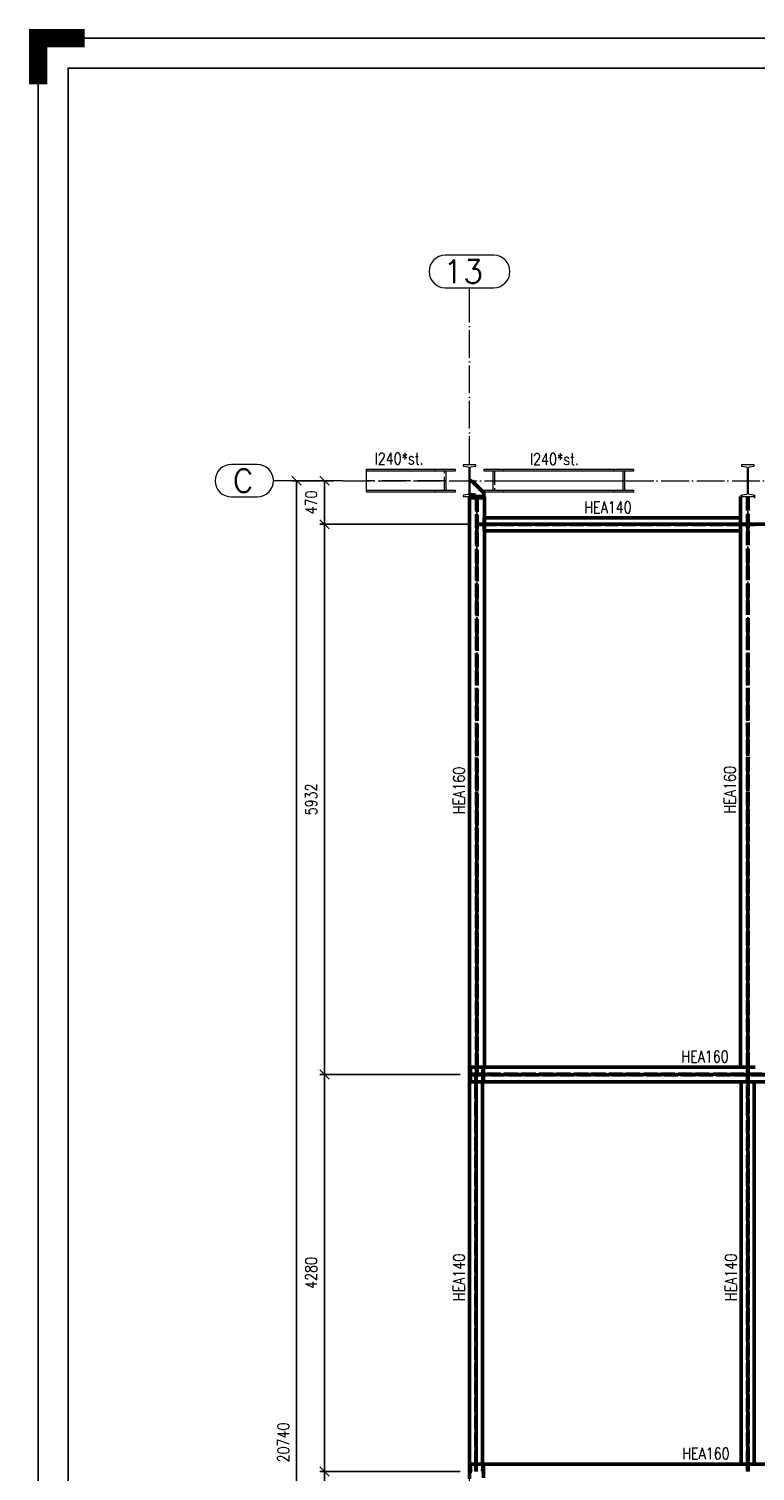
# Paper-space layout 'Layout1' of a CAD drawing. Extents: x -2 to 1033, y -36 to 596.
# Tile 22 of 55: x -2 to 155, y 285 to 596. Entities that reach past the tile are written whole.
import ezdxf
from ezdxf.enums import TextEntityAlignment as Align

# ---------------------------------------------------------------- set-up
doc = ezdxf.new("R2010")
doc.units = 0
for name, pattern in [('ACAD_ISO02W100', [15, 12, -3]), ('ACAD_ISO04W100', [30.5, 24, -3, 0.5, -3]), ('HP_01_CER_B', [8, 5, -1, 1, -1])]:
    doc.linetypes.add(name, pattern=pattern)
doc.layers.get('0').update_dxf_attribs({"linetype": 'CONTINUOUS'})
doc.layers.get('DEFPOINTS').update_dxf_attribs({"color": 132, "linetype": 'CONTINUOUS'})
doc.layers.add('RAMECEK_HP', color=251, linetype='CONTINUOUS')
for name, color, linetype, lineweight in [('SS_1.ET-HALA_TaO-RASTR', 7, 'HP_01_CER_B', 13), ('SS_1.ET-HALA_TaO-SLOUP', 9, 'CONTINUOUS', 13), ('SS_2.ET-HALA_TaO-KCE_VELINU-NADSTAVBA', 72, 'CONTINUOUS', 50), ('SS_KOTY', 3, 'CONTINUOUS', 25), ('SS_POPIS_PROFILU', 13, 'CONTINUOUS', 25), ('SS_STAV.OK-POPIS_PROFILU', 9, 'CONTINUOUS', 13)]:
    doc.layers.add(name, color=color, linetype=linetype, lineweight=lineweight)
doc.styles.add('ROMANS', font='romans.shx', dxfattribs={"width": 0.8})
doc.styles.add('romans.shx', font='romans.shx', dxfattribs={"height": 5})
doc.linetypes.add('ZIGZAG', pattern='A,0.00254,-5.08,[131,ltypeshp.shx,S=5.08,R=0,X=-5.08,Y=0],-10.16,[131,ltypeshp.shx,S=5.08,R=180,X=5.08,Y=0],-5.08', length=20.32254)
doc.dimstyles.new('A-1_(2.5)_50AS', dxfattribs={"dimtxt": 2.5, "dimasz": 2, "dimexe": 1, "dimexo": 2, "dimgap": 0, "dimtad": 0, "dimdec": 1, "dimlfac": 50, "dimrnd": 1, "dimtxsty": 'ROMANS', "dimblk1": 'OBLIQUE', "dimblk2": 'OBLIQUE', "dimsah": 1, "dimcen": 2, "dimclrd": 256, "dimclre": 256, "dimclrt": 256, "dimadec": 1, "dimazin": 2, "dimtfac": 0.714286, "dimtdec": 1, "dimtmove": 0, "dimatfit": 3, "dimldrblk": 'OPEN', "dimfxl": 1, "dimtvp": 1.142857, "dimtfill": 1, "dimtolj": 1, "dimlwd": -1, "dimlwe": -1, "dimarcsym": 0})

# ---------------------------------------------------------------- blocks, each defined once
blk = doc.blocks.new('*U6')
at = {"layer": 'RAMECEK_HP', "lineweight": 40, "const_width": 4}
blk.add_lwpolyline([(0, 584), (0, 594), (10, 594)], dxfattribs=at)
at = {"layer": 'RAMECEK_HP', "lineweight": 35, "const_width": 0.35}
for points in [[(0, 594), (0, 0), (841, 0), (841, 594)], [(6.5, 587.5), (6.5, 6.5), (834.5, 6.5), (834.5, 587.5)]]:
    blk.add_lwpolyline(points, close=True, dxfattribs=at)
at = {"layer": 'DEFPOINTS', "style": 'ROMANS', "width": 0.8}
blk.add_attdef('TISK', text='', height=10, dxfattribs=at).set_placement((841, -33), align=Align.RIGHT)
blk = doc.blocks.new('_Oblique')
at = {"color": 0, "linetype": 'ByBlock', "lineweight": -2}
blk.add_line((-0.5, -0.5), (0.5, 0.5), dxfattribs=at)
blk = doc.blocks.new('*D23')
at = {"layer": 'DEFPOINTS', "color": 0, "transparency": 16777216}
for p in [(61.73, 284.93), (93, 284.93, -10388), (93, 190.13, -10388)]:
    blk.add_point(p, dxfattribs=at)
at = {"layer": 'SS_KOTY', "transparency": 16777216}
for p, q in [((91, 284.93), (60.73, 284.93)), ((61.73, 190.13), (61.73, 284.93)), ((91, 190.13), (60.73, 190.13))]:
    blk.add_line(p, q, dxfattribs=at)
at = {"layer": 'SS_KOTY', "transparency": 16777216, "xscale": 2, "yscale": 2, "zscale": 2}
for p, rotation in [((61.73, 284.93), 90), ((61.73, 190.13), 270)]:
    blk.add_blockref('_Oblique', p, dxfattribs=dict(at, rotation=rotation))
at = {"layer": 'SS_KOTY', "transparency": 16777216, "insert": (58.87, 237.53), "char_height": 2.5, "attachment_point": 5, "rotation": 90, "style": 'ROMANS', "bg_fill": 3, "box_fill_scale": 1.1, "bg_fill_color": 256, "bg_fill_true_color": 13158600, "bg_fill_transparency": 0}
blk.add_mtext('\\A1;4740', dxfattribs=at)
blk = doc.blocks.new('_OPEN')
at = {"color": 0, "linetype": 'ByBlock'}
for p, q in [((-1, 0.17), (0, 0)), ((0, 0), (-1, -0.17)), ((0, 0), (-1, 0))]:
    blk.add_line(p, q, dxfattribs=at)
blk = doc.blocks.new('*D24')
at = {"layer": 'DEFPOINTS', "color": 0, "transparency": 16777216}
for p in [(61.73, 370.53), (93, 370.53, -10388), (93, 284.93, -10388)]:
    blk.add_point(p, dxfattribs=at)
at = {"layer": 'SS_KOTY', "transparency": 16777216}
for p, q in [((91, 370.53), (60.73, 370.53)), ((61.73, 284.93), (61.73, 370.53)), ((91, 284.93), (60.73, 284.93))]:
    blk.add_line(p, q, dxfattribs=at)
at = {"layer": 'SS_KOTY', "transparency": 16777216, "xscale": 2, "yscale": 2, "zscale": 2}
for p, rotation in [((61.73, 370.53), 90), ((61.73, 284.93), 270)]:
    blk.add_blockref('_Oblique', p, dxfattribs=dict(at, rotation=rotation))
at = {"layer": 'SS_KOTY', "transparency": 16777216, "insert": (58.87, 327.73), "char_height": 2.5, "attachment_point": 5, "rotation": 90, "style": 'ROMANS', "bg_fill": 3, "box_fill_scale": 1.1, "bg_fill_color": 256, "bg_fill_true_color": 13158600, "bg_fill_transparency": 0}
blk.add_mtext('\\A1;4280', dxfattribs=at)
blk = doc.blocks.new('*D25')
at = {"layer": 'DEFPOINTS', "color": 0, "transparency": 16777216}
for p in [(61.73, 489.16), (94.6, 489.16, -10388), (93, 370.53, -10388)]:
    blk.add_point(p, dxfattribs=at)
at = {"layer": 'SS_KOTY', "transparency": 16777216}
for p, q in [((92.6, 489.16), (60.73, 489.16)), ((61.73, 370.53), (61.73, 489.16)), ((91, 370.53), (60.73, 370.53))]:
    blk.add_line(p, q, dxfattribs=at)
at = {"layer": 'SS_KOTY', "transparency": 16777216, "xscale": 2, "yscale": 2, "zscale": 2}
for p, rotation in [((61.73, 489.16), 90), ((61.73, 370.53), 270)]:
    blk.add_blockref('_Oblique', p, dxfattribs=dict(at, rotation=rotation))
at = {"layer": 'SS_KOTY', "transparency": 16777216, "insert": (58.87, 429.85), "char_height": 2.5, "attachment_point": 5, "rotation": 90, "style": 'ROMANS', "bg_fill": 3, "box_fill_scale": 1.1, "bg_fill_color": 256, "bg_fill_true_color": 13158600, "bg_fill_transparency": 0}
blk.add_mtext('\\A1;5932', dxfattribs=at)
blk = doc.blocks.new('*D26')
at = {"layer": 'DEFPOINTS', "color": 0, "transparency": 16777216}
for p in [(61.73, 498.57), (65.72, 498.57), (94.6, 489.16, -10388)]:
    blk.add_point(p, dxfattribs=at)
at = {"layer": 'SS_KOTY', "transparency": 16777216}
for p, q in [((63.72, 498.57), (60.73, 498.57)), ((61.73, 489.16), (61.73, 498.57)), ((92.6, 489.16), (60.73, 489.16))]:
    blk.add_line(p, q, dxfattribs=at)
at = {"layer": 'SS_KOTY', "transparency": 16777216, "xscale": 2, "yscale": 2, "zscale": 2}
for p, rotation in [((61.73, 498.57), 90), ((61.73, 489.16), 270)]:
    blk.add_blockref('_Oblique', p, dxfattribs=dict(at, rotation=rotation))
at = {"layer": 'SS_KOTY', "transparency": 16777216, "insert": (58.87, 493.87), "char_height": 2.5, "attachment_point": 5, "rotation": 90, "style": 'ROMANS', "bg_fill": 3, "box_fill_scale": 1.1, "bg_fill_color": 256, "bg_fill_true_color": 13158600, "bg_fill_transparency": 0}
blk.add_mtext('\\A1;470', dxfattribs=at)
blk = doc.blocks.new('*D27')
at = {"layer": 'DEFPOINTS', "color": 0, "transparency": 16777216}
for p in [(65.72, 498.57), (55.73, 83.77), (65.72, 83.77)]:
    blk.add_point(p, dxfattribs=at)
at = {"layer": 'SS_KOTY', "transparency": 16777216}
for p, q in [((63.72, 498.57), (54.73, 498.57)), ((55.73, 498.57), (55.73, 83.77)), ((63.72, 83.77), (54.73, 83.77))]:
    blk.add_line(p, q, dxfattribs=at)
at = {"layer": 'SS_KOTY', "transparency": 16777216, "xscale": 2, "yscale": 2, "zscale": 2}
for p, rotation in [((55.73, 498.57), 90), ((55.73, 83.77), 270)]:
    blk.add_blockref('_Oblique', p, dxfattribs=dict(at, rotation=rotation))
at = {"layer": 'SS_KOTY', "transparency": 16777216, "insert": (52.87, 291.17), "char_height": 2.5, "attachment_point": 5, "rotation": 90, "style": 'ROMANS', "bg_fill": 3, "box_fill_scale": 1.1, "bg_fill_color": 256, "bg_fill_true_color": 13158600, "bg_fill_transparency": 0}
blk.add_mtext('\\A1;20740', dxfattribs=at)

psp = doc.layouts.get("Layout1")

# ---------------------------------------------------------------- linework, layer by layer
at = {"layer": 'SS_1.ET-HALA_TaO-RASTR', "linetype": 'Continuous', "ltscale": 0.25}
for p, q in [((98.2263, 547.1808), (87.7739, 547.1808)), ((87.7739, 540.1808), (98.2263, 540.1808)), ((47.229, 502.0685), (41.6576, 502.0685)), ((41.6576, 495.0685), (47.229, 495.0685))]:
    psp.add_line(p, q, dxfattribs=at)
at = {"layer": 'SS_1.ET-HALA_TaO-RASTR', "linetype": 'ACAD_ISO04W100', "ltscale": 0.25}
for p, q in [((93.0001, 535.1808), (93.0001, 540.1808)), ((93.0001, 535.1818), (93.0001, 535.1808))]:
    psp.add_line(p, q, dxfattribs=at)
at = {"layer": 'SS_1.ET-HALA_TaO-RASTR', "linetype": 'Continuous', "ltscale": 0.25}
for centre, start, end in [((87.7739, 543.6808), 90, 270), ((98.2263, 543.6808), 270, 90), ((41.6576, 498.5685), 90, 270)]:
    psp.add_arc(centre, 3.5, start, end, dxfattribs=at)
at = {"layer": 'SS_1.ET-HALA_TaO-SLOUP', "color": 5, "linetype": 'Continuous', "ltscale": 0.25}
for p, q in [((94.3701, 501.9685), (91.6301, 501.9685)), ((91.6301, 501.9685), (91.6301, 501.8254)), ((91.7558, 501.6808), (92.6679, 501.5531)), ((93.3322, 501.5531), (94.2443, 501.6808)), ((94.3701, 501.8254), (94.3701, 501.9685)), ((128.4446, 500.9685), (124.1597, 500.9685)), ((124.1597, 500.7065), (124.1597, 500.9685)), ((128.4446, 500.7065), (128.4446, 500.9685)), ((154.3701, 501.9685), (151.6301, 501.9685)), ((151.6301, 501.9685), (151.6301, 501.8254)), ((151.7558, 501.6808), (152.6679, 501.5531)), ((152.8781, 501.3115), (152.8781, 495.8256)), ((153.1221, 495.8256), (153.1221, 501.3115)), ((153.3322, 501.5531), (154.2443, 501.6808)), ((154.3701, 501.8254), (154.3701, 501.9685)), ((98.0233, 500.7065), (98.0233, 496.4305)), ((124.1597, 500.7065), (126.1263, 500.7065)), ((126.1263, 496.4305), (126.1263, 500.7065)), ((126.478, 500.7065), (128.4446, 500.7065)), ((126.478, 496.4305), (126.478, 500.7065)), ((126.1263, 496.4305), (124.1597, 496.4305)), ((124.1597, 496.1685), (124.1597, 496.4305)), ((124.1597, 496.1685), (128.4446, 496.1685)), ((128.4446, 496.4305), (126.478, 496.4305)), ((128.4446, 496.1685), (128.4446, 496.4305)), ((151.6301, 495.3116), (151.6301, 495.1685)), ((151.6301, 495.1685), (154.3701, 495.1685)), ((152.6679, 495.5839), (151.7558, 495.4562)), ((154.2443, 495.4562), (153.3322, 495.5839)), ((154.3701, 495.1685), (154.3701, 495.3116))]:
    psp.add_line(p, q, dxfattribs=at)
at = {"layer": 'SS_1.ET-HALA_TaO-SLOUP', "color": 9, "linetype": 'ACAD_ISO02W100', "ltscale": 0.25}
for p, q in [((100.3416, 500.9685), (100.3416, 500.7065)), ((98.375, 500.7065), (98.375, 496.4305)), ((126.1263, 500.7065), (126.478, 500.7065)), ((100.3416, 496.4305), (100.3416, 496.1685)), ((126.478, 496.4305), (126.1263, 496.4305))]:
    psp.add_line(p, q, dxfattribs=at)
at = {"layer": 'SS_1.ET-HALA_TaO-SLOUP', "color": 9, "linetype": 'ACAD_ISO04W100', "ltscale": 0.25}
psp.add_line((98.1991, 498.5685), (126.3022, 498.5685), dxfattribs=at)
at = {"layer": 'SS_1.ET-HALA_TaO-SLOUP', "color": 5, "linetype": 'Continuous', "ltscale": 0.25}
for centre, start, end in [((91.7761, 501.8254), 180, 262.03), ((94.2241, 501.8254), 277.97, 0), ((151.7761, 501.8254), 180, 262.03), ((154.2241, 501.8254), 277.97, 0), ((151.7761, 495.3116), 97.97, 180), ((154.2241, 495.3116), 0, 82.03)]:
    psp.add_arc(centre, 0.146, start, end, dxfattribs=at)
at = {"layer": 'SS_1.ET-HALA_TaO-SLOUP', "color": 5, "linetype": 'Continuous', "ltscale": 0.25, "extrusion": (1.40243e-13, 2.81468e-13, -1)}
for centre in [(-92.6341, 501.3115), (-152.6341, 501.3115)]:
    psp.add_arc(centre, 0.244, 97.97, 180, dxfattribs=at)
at = {"layer": 'SS_1.ET-HALA_TaO-SLOUP', "color": 5, "linetype": 'Continuous', "ltscale": 0.25, "extrusion": (-2.98195e-13, 1.23516e-13, -1)}
for centre in [(-93.3661, 501.3115), (-153.3661, 501.3115)]:
    psp.add_arc(centre, 0.244, 0, 82.03, dxfattribs=at)
at = {"layer": 'SS_1.ET-HALA_TaO-SLOUP', "color": 5, "linetype": 'Continuous', "ltscale": 0.25, "extrusion": (0, 0, -1)}
for centre, start, end in [((-152.6341, 495.8256), 180, 262.03), ((-153.3661, 495.8256), 277.97, 0)]:
    psp.add_arc(centre, 0.244, start, end, dxfattribs=at)
at = {"layer": 'SS_2.ET-HALA_TaO-KCE_VELINU-NADSTAVBA', "color": 1, "linetype": 'Continuous', "ltscale": 0.25}
for p, q in [((96.2001, 495.1685), (96.2001, 494.8685)), ((96.2001, 494.8685), (96.2001, 490.5622)), ((151.4001, 495.1685), (151.6301, 495.1685)), ((151.4001, 495.1685), (151.4001, 490.5622)), ((154.3701, 495.1685), (154.6001, 495.1685)), ((151.4001, 490.5622), (96.2001, 490.5622)), ((96.2001, 490.5622), (96.2001, 487.7622)), ((151.4001, 490.5622), (151.4001, 487.7622)), ((96.2001, 487.7622), (96.2001, 372.1285)), ((151.4001, 487.7622), (96.2001, 487.7622)), ((151.4001, 487.7622), (151.4001, 372.1285)), ((154.6001, 372.1285), (151.4001, 372.1285)), ((151.6001, 368.9285), (154.4001, 368.9285)), ((151.6001, 368.9285), (151.6001, 286.5285)), ((154.4001, 286.5285), (154.4001, 368.9285)), ((154.4001, 368.9285), (213.0001, 368.9285)), ((154.4001, 286.5285), (151.6001, 286.5285)), ((213.0001, 286.5285), (154.4001, 286.5285))]:
    psp.add_line(p, q, dxfattribs=at)
at = {"layer": 'SS_2.ET-HALA_TaO-KCE_VELINU-NADSTAVBA', "color": 3, "linetype": 'ACAD_ISO02W100', "ltscale": 0.25}
for p, q in [((152.9401, 372.1285), (152.9401, 495.1685)), ((153.0601, 495.1685), (153.0601, 372.1285)), ((96.1708, 489.2172), (96.2001, 489.2172)), ((96.2001, 489.1072), (96.1708, 489.1072)), ((96.2001, 490.5622), (96.1867, 490.5622)), ((96.1867, 490.5622), (96.1867, 489.2172)), ((96.1867, 489.1072), (96.1867, 487.7622)), ((96.2001, 489.2172), (151.4001, 489.2172)), ((151.4001, 489.1072), (96.2001, 489.1072)), ((151.4135, 490.5622), (151.4001, 490.5622)), ((151.4135, 490.5622), (151.4001, 490.5622)), ((151.4001, 489.2172), (151.4293, 489.2172)), ((151.4001, 489.2172), (151.4135, 489.2172)), ((151.4135, 489.1072), (151.4001, 489.1072)), ((151.4293, 489.1072), (151.4001, 489.1072)), ((151.4135, 489.2172), (151.4135, 490.5622)), ((151.4135, 487.7622), (151.4135, 489.1072)), ((151.4293, 489.2172), (151.5001, 489.2172)), ((151.5001, 489.1072), (151.4293, 489.1072)), ((151.5001, 489.2172), (152.94, 489.2172)), ((151.5001, 489.1072), (151.5001, 489.2172)), ((152.94, 489.1072), (151.5001, 489.1072)), ((153.0601, 489.2172), (154.5001, 489.2172)), ((154.5001, 489.1072), (153.0601, 489.1072)), ((154.5001, 489.2172), (154.5708, 489.2172)), ((154.5001, 489.2172), (154.5001, 489.1072)), ((154.5708, 489.1072), (154.5001, 489.1072)), ((154.5708, 489.2172), (154.6001, 489.2172)), ((154.6001, 489.1072), (154.5708, 489.1072)), ((96.2001, 487.7622), (96.1867, 487.7622)), ((151.4001, 487.7622), (151.4135, 487.7622)), ((151.4135, 487.7622), (151.4001, 487.7622)), ((152.9401, 372.0992), (152.9401, 372.1285)), ((152.9401, 372.0285), (152.9401, 372.0992)), ((152.9401, 372.0285), (153.0601, 372.0285)), ((152.9401, 370.5885), (152.9401, 372.0285)), ((152.9451, 369.0285), (152.9451, 370.4685)), ((153.0551, 370.4685), (153.0551, 369.0285)), ((153.0601, 372.1285), (153.0601, 372.0992)), ((153.0601, 372.0992), (153.0601, 372.0285)), ((153.0601, 372.0285), (153.0601, 370.5885)), ((152.9451, 368.9419), (151.6001, 368.9419)), ((151.6001, 368.9419), (151.6001, 368.9285)), ((151.6001, 368.9419), (151.6001, 368.9285)), ((153.0551, 369.0285), (152.9451, 369.0285)), ((152.9451, 368.9578), (152.9451, 369.0285)), ((152.9451, 368.9285), (152.9451, 368.9578)), ((152.9451, 368.9285), (152.9451, 368.9419)), ((152.9451, 286.5285), (152.9451, 368.9285)), ((153.0551, 369.0285), (153.0551, 368.9578)), ((153.0551, 368.9578), (153.0551, 368.9285)), ((154.4001, 368.9419), (153.0551, 368.9419)), ((153.0551, 368.9419), (153.0551, 368.9285)), ((153.0551, 368.9285), (153.0551, 286.5285)), ((154.4001, 368.9285), (154.4001, 368.9419)), ((154.4001, 368.9285), (154.4001, 368.9419)), ((95.8001, 286.5151), (95.8001, 286.5285)), ((95.8001, 286.5151), (95.8001, 286.5285)), ((95.8601, 286.5285), (95.8601, 285.2885)), ((96.0401, 286.5285), (96.0401, 283.3285)), ((151.6001, 286.5285), (151.6001, 286.5151)), ((151.6001, 286.5285), (151.6001, 286.5151)), ((151.6001, 286.5151), (152.9451, 286.5151)), ((152.9451, 286.5151), (152.9451, 286.5285)), ((152.9451, 286.4992), (152.9451, 286.5285)), ((152.9451, 286.4285), (152.9451, 286.4992)), ((152.9451, 286.4285), (153.0551, 286.4285)), ((152.9451, 284.9885), (152.9451, 286.4285)), ((153.0551, 286.5285), (153.0551, 286.4992)), ((153.0551, 286.5285), (153.0551, 286.5151)), ((153.0551, 286.5151), (154.4001, 286.5151)), ((153.0551, 286.4992), (153.0551, 286.4285)), ((153.0551, 286.4285), (153.0551, 284.9885)), ((154.4001, 286.5151), (154.4001, 286.5285)), ((154.4001, 286.5151), (154.4001, 286.5285))]:
    psp.add_line(p, q, dxfattribs=at)
at = {"layer": 'SS_2.ET-HALA_TaO-KCE_VELINU-NADSTAVBA', "color": 7, "linetype": 'ACAD_ISO04W100', "ltscale": 0.25}
for p, q in [((153.0001, 370.5285), (153.0001, 495.1685)), ((153.0001, 489.1622), (213.0001, 489.1622)), ((153.0001, 284.9285), (153.0001, 370.5285))]:
    psp.add_line(p, q, dxfattribs=at)
at = {"layer": 'SS_2.ET-HALA_TaO-KCE_VELINU-NADSTAVBA', "color": 3, "linetype": 'ACAD_ISO02W100', "ltscale": 0.25, "extrusion": (-1.0046e-13, 2.42532e-13, -1)}
psp.add_arc((-95.5601, 285.2885), 0.3, 180, 270, dxfattribs=at)

# ---------------------------------------------------------------- block references
at = {"layer": 'RAMECEK_HP'}
psp.add_blockref('*U6', (0, 0), dxfattribs=at)

# ---------------------------------------------------------------- texts
at = {"layer": 'SS_1.ET-HALA_TaO-RASTR', "color": 7, "style": 'romans.shx'}
for s, p in [('13', (87.335, 541.1808)), ('C', (41.9513, 496.0685))]:
    psp.add_text(s, height=5, dxfattribs=at).set_placement(p)
at = {"layer": 'SS_POPIS_PROFILU', "color": 13, "style": 'romans.shx', "width": 0.8}
for s, p in [('HEA140', (117.7513, 491.5832)), ('HEA160', (138.6686, 373.1385)), ('HEA160', (138.8686, 287.5385))]:
    psp.add_text(s, height=2.5, dxfattribs=at).set_placement(p)
for s, p in [('HEA160', (150.3791, 426.8297)), ('HEA140', (150.6001, 321.6797))]:
    psp.add_text(s, height=2.5, rotation=90, dxfattribs=at).set_placement(p)
at = {"layer": 'SS_STAV.OK-POPIS_PROFILU', "color": 9, "style": 'romans.shx', "width": 0.8}
for p in [(72.5343, 502.0849), (106.0164, 501.9685)]:
    psp.add_text('I240*st.', height=2.5, dxfattribs=at).set_placement(p)

# ---------------------------------------------------------------- next in the draw order: dimensions: what is measured, and where the dimension line sits
at = {"layer": 'SS_KOTY'}
dim = psp.add_linear_dim(base=(61.729, 284.9285), p1=(93.0001, 190.1285, -10388), p2=(93.0001, 284.9285, -10388), angle=90, dimstyle='A-1_(2.5)_50AS', override={"dimtmove": 1}, dxfattribs=at)
dim.commit()
dim.dimension.update_dxf_attribs({"geometry": '*D23', "text_midpoint": (58.8719, 237.5285)})

# ---------------------------------------------------------------- next in the draw order: dimensions: what is measured, and where the dimension line sits
dim = psp.add_linear_dim(base=(61.729, 370.5285), p1=(93.0001, 284.9285, -10388), p2=(93.0001, 370.5285, -10388), angle=90, dimstyle='A-1_(2.5)_50AS', override={"dimtmove": 1}, dxfattribs=at)
dim.commit()
dim.dimension.update_dxf_attribs({"geometry": '*D24', "text_midpoint": (58.8719, 327.7285)})

# ---------------------------------------------------------------- next in the draw order: linework, layer by layer
at = {"layer": 'SS_2.ET-HALA_TaO-KCE_VELINU-NADSTAVBA', "color": 3, "linetype": 'ACAD_ISO02W100', "ltscale": 0.25}
for p, q in [((93.0001, 286.5285), (93.0001, 286.5151)), ((93.0001, 286.5151), (94.3451, 286.5151)), ((93.1801, 285.2885), (93.1801, 286.5285)), ((94.3451, 286.5151), (94.3451, 286.5285)), ((94.3451, 286.4992), (94.3451, 286.5285)), ((94.3451, 286.4285), (94.3451, 286.4992)), ((94.3451, 286.4285), (94.4551, 286.4285)), ((94.3451, 284.9885), (94.3451, 286.4285)), ((94.4551, 286.5285), (94.4551, 286.4992)), ((94.4551, 286.5285), (94.4551, 286.5151)), ((94.4551, 286.5151), (95.8001, 286.5151)), ((94.4551, 286.4992), (94.4551, 286.4285)), ((94.4551, 286.4285), (94.4551, 284.9885))]:
    psp.add_line(p, q, dxfattribs=at)
at = {"layer": 'SS_2.ET-HALA_TaO-KCE_VELINU-NADSTAVBA', "color": 1, "linetype": 'Continuous', "ltscale": 0.25}
for p, q in [((151.6001, 286.5285), (93.0001, 286.5285)), ((93.0001, 286.5285), (93.0001, 283.3285))]:
    psp.add_line(p, q, dxfattribs=at)
at = {"layer": 'SS_2.ET-HALA_TaO-KCE_VELINU-NADSTAVBA', "color": 3, "linetype": 'ACAD_ISO02W100', "ltscale": 0.25, "extrusion": (2.42532e-13, 1.0046e-13, -1)}
psp.add_arc((-93.4801, 285.2885), 0.3, 270, 0, dxfattribs=at)

# ---------------------------------------------------------------- next in the draw order: texts
at = {"layer": 'SS_POPIS_PROFILU', "color": 13, "style": 'romans.shx', "width": 0.8}
psp.add_text('HEA140', height=2.5, rotation=90, dxfattribs=at).set_placement((91.9791, 321.6797))

# ---------------------------------------------------------------- next in the draw order: dimensions: what is measured, and where the dimension line sits
at = {"layer": 'SS_KOTY'}
dim = psp.add_linear_dim(base=(61.729, 489.1622), p1=(93.0001, 370.5285, -10388), p2=(94.6001, 489.1622, -10388), angle=90, dimstyle='A-1_(2.5)_50AS', override={"dimtmove": 1}, dxfattribs=at)
dim.commit()
dim.dimension.update_dxf_attribs({"geometry": '*D25', "text_midpoint": (58.8719, 429.8454)})

# ---------------------------------------------------------------- next in the draw order: linework, layer by layer
at = {"layer": 'SS_2.ET-HALA_TaO-KCE_VELINU-NADSTAVBA', "color": 1, "linetype": 'Continuous', "ltscale": 0.25}
for p, q in [((151.4001, 372.1285), (93.0001, 372.1285)), ((93.0001, 372.1285), (93.0001, 368.9285)), ((93.0001, 368.9285), (93.0001, 286.5285)), ((93.0001, 368.9285), (151.6001, 368.9285)), ((95.8001, 286.5285), (95.8001, 368.9285))]:
    psp.add_line(p, q, dxfattribs=at)
at = {"layer": 'SS_2.ET-HALA_TaO-KCE_VELINU-NADSTAVBA', "color": 3, "linetype": 'ACAD_ISO02W100', "ltscale": 0.25}
for p, q in [((93.0001, 370.5885), (213.0001, 370.5885)), ((213.0001, 370.4685), (93.0001, 370.4685)), ((93.1801, 370.8885), (93.1801, 372.1285)), ((93.1801, 368.9285), (93.1801, 370.1685)), ((94.3451, 369.0285), (94.3451, 370.4685)), ((94.4551, 370.4685), (94.4551, 369.0285)), ((94.5401, 372.0992), (94.5401, 372.1285)), ((94.5401, 372.0285), (94.5401, 372.0992)), ((94.5401, 372.0285), (94.6601, 372.0285)), ((94.5401, 370.5885), (94.5401, 372.0285)), ((94.6601, 372.1285), (94.6601, 372.0992)), ((94.6601, 372.0992), (94.6601, 372.0285)), ((94.6601, 372.0285), (94.6601, 370.5885)), ((95.8601, 372.1285), (95.8601, 370.8885)), ((95.8601, 370.1685), (95.8601, 368.9285)), ((96.0401, 372.1285), (96.0401, 368.9285)), ((94.3451, 368.9419), (93.0001, 368.9419)), ((93.0001, 368.9419), (93.0001, 368.9285)), ((94.4551, 369.0285), (94.3451, 369.0285)), ((94.3451, 368.9578), (94.3451, 369.0285)), ((94.3451, 368.9285), (94.3451, 368.9578)), ((94.3451, 368.9285), (94.3451, 368.9419)), ((94.3451, 286.5285), (94.3451, 368.9285)), ((94.4551, 369.0285), (94.4551, 368.9578)), ((94.4551, 368.9578), (94.4551, 368.9285)), ((95.8001, 368.9419), (94.4551, 368.9419)), ((94.4551, 368.9419), (94.4551, 368.9285)), ((94.4551, 368.9285), (94.4551, 286.5285)), ((95.8001, 368.9285), (95.8001, 368.9419)), ((95.8001, 368.9285), (95.8001, 368.9419))]:
    psp.add_line(p, q, dxfattribs=at)
at = {"layer": 'SS_2.ET-HALA_TaO-KCE_VELINU-NADSTAVBA', "color": 7, "linetype": 'ACAD_ISO04W100', "ltscale": 0.25}
for p, q in [((213.0001, 370.5285), (93.0001, 370.5285)), ((94.4001, 284.9285), (94.4001, 370.5285))]:
    psp.add_line(p, q, dxfattribs=at)
at = {"layer": 'SS_2.ET-HALA_TaO-KCE_VELINU-NADSTAVBA', "color": 3, "linetype": 'ACAD_ISO02W100', "ltscale": 0.25, "extrusion": (1.21266e-13, 5.023e-14, -1)}
psp.add_arc((-93.4801, 370.8885), 0.3, 270, 0, dxfattribs=at)
at = {"layer": 'SS_2.ET-HALA_TaO-KCE_VELINU-NADSTAVBA', "color": 3, "linetype": 'ACAD_ISO02W100', "ltscale": 0.25, "extrusion": (1.21266e-13, -5.023e-14, -1)}
psp.add_arc((-93.4801, 370.1685), 0.3, 0, 90, dxfattribs=at)
at = {"layer": 'SS_2.ET-HALA_TaO-KCE_VELINU-NADSTAVBA', "color": 3, "linetype": 'ACAD_ISO02W100', "ltscale": 0.25, "extrusion": (-5.023e-14, 1.21266e-13, -1)}
psp.add_arc((-95.5601, 370.8885), 0.3, 180, 270, dxfattribs=at)
at = {"layer": 'SS_2.ET-HALA_TaO-KCE_VELINU-NADSTAVBA', "color": 3, "linetype": 'ACAD_ISO02W100', "ltscale": 0.25, "extrusion": (-5.023e-14, -1.21266e-13, -1)}
psp.add_arc((-95.5601, 370.1685), 0.3, 90, 180, dxfattribs=at)

# ---------------------------------------------------------------- next in the draw order: texts
at = {"layer": 'SS_POPIS_PROFILU', "color": 13, "style": 'romans.shx', "width": 0.8}
psp.add_text('HEA160', height=2.5, rotation=90, dxfattribs=at).set_placement((91.9791, 426.6797))

# ---------------------------------------------------------------- next in the draw order: dimensions: what is measured, and where the dimension line sits
at = {"layer": 'SS_KOTY'}
dim = psp.add_linear_dim(base=(61.729, 498.5685), p1=(94.6001, 489.1622, -10388), p2=(65.725, 498.5685), angle=90, dimstyle='A-1_(2.5)_50AS', override={"dimtmove": 1}, dxfattribs=at)
dim.commit()
dim.dimension.update_dxf_attribs({"geometry": '*D26', "text_midpoint": (58.8719, 493.8654)})

# ---------------------------------------------------------------- next in the draw order: linework, layer by layer
at = {"layer": 'SS_1.ET-HALA_TaO-RASTR', "linetype": 'ACAD_ISO04W100', "ltscale": 0.25}
psp.add_line((93.0001, 59.9182), (93.0001, 535.1818), dxfattribs=at)
at = {"layer": 'SS_1.ET-HALA_TaO-SLOUP', "color": 5, "linetype": 'Continuous', "ltscale": 0.25}
for p, q in [((89.9434, 500.9685), (70.725, 500.9685)), ((89.9434, 500.7065), (89.9434, 500.9685)), ((92.8781, 501.3115), (92.8781, 495.8256)), ((93.1221, 495.8256), (93.1221, 501.3115)), ((124.1597, 500.9685), (96.0567, 500.9685)), ((96.0567, 500.9685), (96.0567, 500.7065)), ((70.725, 500.7065), (89.9434, 500.7065)), ((87.9768, 496.4305), (87.9768, 500.7065)), ((96.0567, 500.7065), (124.1597, 500.7065)), ((89.9434, 496.4305), (70.725, 496.4305)), ((70.725, 496.1685), (89.9434, 496.1685)), ((89.9434, 496.1685), (89.9434, 496.4305)), ((91.6301, 495.3116), (91.6301, 495.1685)), ((91.6301, 495.1685), (94.3701, 495.1685)), ((92.6679, 495.5839), (91.7558, 495.4562)), ((94.2443, 495.4562), (93.3322, 495.5839)), ((94.3701, 495.1685), (94.3701, 495.3116)), ((124.1597, 496.4305), (96.0567, 496.4305)), ((96.0567, 496.4305), (96.0567, 496.1685)), ((96.0567, 496.1685), (124.1597, 496.1685))]:
    psp.add_line(p, q, dxfattribs=at)
at = {"layer": 'SS_1.ET-HALA_TaO-SLOUP', "color": 9, "linetype": 'ZIGZAG', "ltscale": 0.25}
psp.add_line((70.725, 500.9685), (70.725, 496.1685), dxfattribs=at)
at = {"layer": 'SS_1.ET-HALA_TaO-SLOUP', "color": 9, "linetype": 'ACAD_ISO02W100', "ltscale": 0.25}
for p, q in [((85.6586, 500.7065), (85.6586, 500.9685)), ((87.6252, 496.4305), (87.6252, 500.7065)), ((85.6586, 496.1685), (85.6586, 496.4305))]:
    psp.add_line(p, q, dxfattribs=at)
at = {"layer": 'SS_1.ET-HALA_TaO-SLOUP', "color": 9, "linetype": 'ACAD_ISO04W100', "ltscale": 0.25}
psp.add_line((87.801, 498.5685), (70.725, 498.5685), dxfattribs=at)
at = {"layer": 'SS_1.ET-HALA_TaO-SLOUP', "color": 5, "linetype": 'Continuous', "ltscale": 0.25}
for centre, start, end in [((91.7761, 495.3116), 97.97, 180), ((94.2241, 495.3116), 0, 82.03)]:
    psp.add_arc(centre, 0.146, start, end, dxfattribs=at)
at = {"layer": 'SS_1.ET-HALA_TaO-SLOUP', "color": 5, "linetype": 'Continuous', "ltscale": 0.25, "extrusion": (0, 0, -1)}
for centre, start, end in [((-92.6341, 495.8256), 180, 262.03), ((-93.3661, 495.8256), 277.97, 0)]:
    psp.add_arc(centre, 0.244, start, end, dxfattribs=at)
at = {"layer": 'SS_2.ET-HALA_TaO-KCE_VELINU-NADSTAVBA', "color": 1, "linetype": 'Continuous', "ltscale": 0.25}
for p, q in [((93.5221, 498.5685), (93.1221, 498.5685)), ((96.1221, 495.9685), (93.5221, 498.5685)), ((93.0001, 495.1685), (93.0001, 494.8685)), ((93.0001, 494.8685), (93.0001, 372.1285)), ((93.0001, 494.8685), (96.2001, 494.8685)), ((94.3701, 495.1685), (96.1221, 495.1685)), ((96.1221, 495.1685), (96.1221, 495.9685)), ((96.1221, 495.1685), (96.2001, 495.1685))]:
    psp.add_line(p, q, dxfattribs=at)
at = {"layer": 'SS_2.ET-HALA_TaO-KCE_VELINU-NADSTAVBA', "color": 3, "linetype": 'ACAD_ISO02W100', "ltscale": 0.25}
for p, q in [((93.1221, 495.6933), (93.1221, 495.8256)), ((93.1221, 495.8256), (93.1221, 495.6933)), ((93.2932, 495.5839), (94.2053, 495.4563)), ((94.3311, 495.3116), (94.3311, 495.1685)), ((94.5401, 372.1285), (94.5401, 494.8685)), ((94.6601, 494.8685), (94.6601, 372.1285)), ((94.6601, 489.2172), (96.1001, 489.2172)), ((96.1001, 489.1072), (94.6601, 489.1072)), ((96.1001, 489.2172), (96.1708, 489.2172)), ((96.1001, 489.2172), (96.1001, 489.1072)), ((96.1708, 489.1072), (96.1001, 489.1072))]:
    psp.add_line(p, q, dxfattribs=at)
at = {"layer": 'SS_2.ET-HALA_TaO-KCE_VELINU-NADSTAVBA', "color": 7, "linetype": 'ACAD_ISO04W100', "ltscale": 0.25}
for p, q in [((94.6001, 370.5285), (94.6001, 495.1685)), ((94.6001, 489.1622), (153.0001, 489.1622))]:
    psp.add_line(p, q, dxfattribs=at)
at = {"layer": 'SS_2.ET-HALA_TaO-KCE_VELINU-NADSTAVBA', "color": 3, "linetype": 'ACAD_ISO02W100', "ltscale": 0.25}
psp.add_arc((93.3271, 495.8256), 0.244, 212.835288, 262.03, dxfattribs=at)
at = {"layer": 'SS_2.ET-HALA_TaO-KCE_VELINU-NADSTAVBA', "color": 3, "linetype": 'ACAD_ISO02W100', "ltscale": 0.25, "extrusion": (-1.17173e-13, -2.35167e-13, -1)}
psp.add_arc((-94.1851, 495.3116), 0.146, 97.97, 180, dxfattribs=at)

# ---------------------------------------------------------------- next in the draw order: dimensions: what is measured, and where the dimension line sits
at = {"layer": 'SS_KOTY'}
dim = psp.add_linear_dim(base=(55.729, 83.7685), p1=(65.725, 498.5685), p2=(65.725, 83.7685), angle=90, dimstyle='A-1_(2.5)_50AS', dxfattribs=at)
dim.commit()
dim.dimension.update_dxf_attribs({"geometry": '*D27', "text_midpoint": (52.8719, 291.1685)})

# ---------------------------------------------------------------- next in the draw order: linework, layer by layer
at = {"layer": 'SS_1.ET-HALA_TaO-RASTR', "linetype": 'ACAD_ISO04W100', "ltscale": 0.25}
for p, q in [((55.729, 498.5685), (50.729, 498.5685)), ((65.725, 498.5685), (55.729, 498.5685)), ((65.725, 498.5685), (370.7728, 498.5685))]:
    psp.add_line(p, q, dxfattribs=at)
at = {"layer": 'SS_1.ET-HALA_TaO-RASTR', "linetype": 'Continuous', "ltscale": 0.25}
psp.add_arc((47.229, 498.5685), 3.5, 270, 90, dxfattribs=at)

doc.saveas('drawing.dxf')
